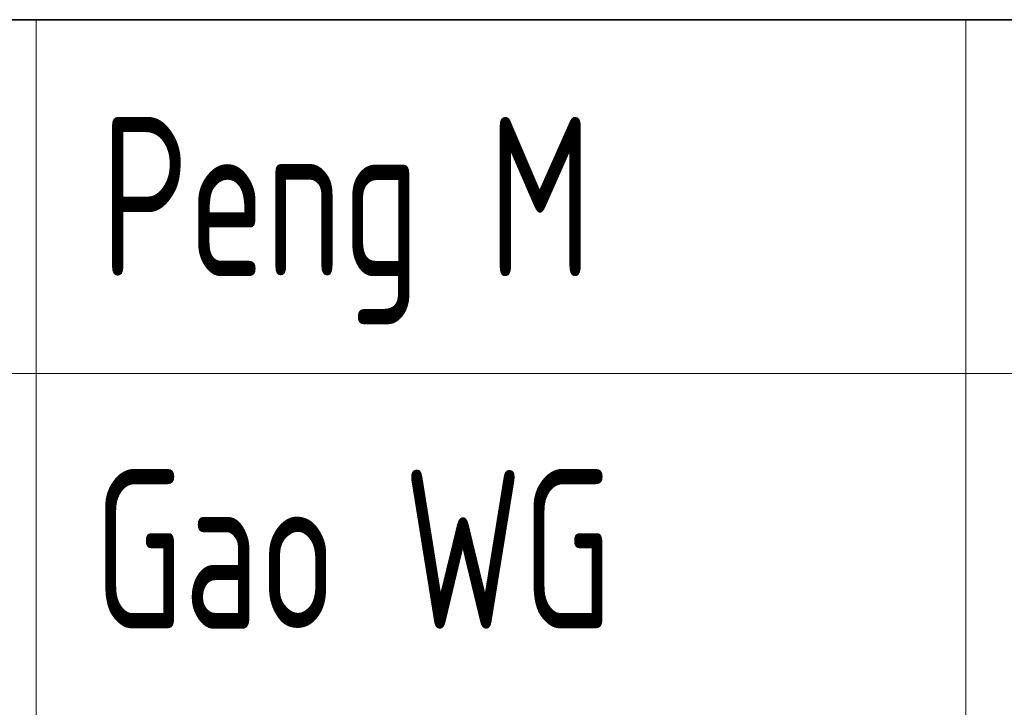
# Model space of a CAD drawing. Header units: millimetres. Extents: x 6 to 292, y 5 to 204.
# Tile 8 of 21: x 173 to 184, y 18 to 26. Entities that reach past the tile are written whole.
import ezdxf
from ezdxf.entities.mleader import LeaderData, LeaderLine
from ezdxf.math import Vec2, Vec3

# ---------------------------------------------------------------- set-up
doc = ezdxf.new("R2010")
doc.units = ezdxf.units.MM
for name, color, linetype in [('Default', 7, 'Continuous'), ('细实线', 7, 'Continuous'), ('轮廓线', 7, 'Continuous')]:
    doc.layers.add(name, color=color, linetype=linetype)

# ---------------------------------------------------------------- blocks, each defined once
blk = doc.blocks.new('_DOT')
at = {"color": 0}
blk.add_line((0, 0), (-1, 0), dxfattribs=at)
at = {"color": 0, "const_width": 0.333}
blk.add_lwpolyline([(-0.1665, 0, 1), (0.1665, 0, 1)], format="xyb", close=True, dxfattribs=at)

msp = doc.modelspace()

# ---------------------------------------------------------------- linework, layer by layer
at = {"layer": '细实线', "color": 7, "linetype": 'Continuous', "lineweight": 13}
for p, q in [((195, 26), (167, 26)), ((172.9968, 14), (172.9968, 26)), ((183.5, 10), (183.5, 26)), ((195, 22), (167, 22))]:
    msp.add_line(p, q, dxfattribs=at)
at = {"layer": '轮廓线', "color": 7, "linetype": 'Continuous', "lineweight": 35}
msp.add_line((167, 26), (287, 26), dxfattribs=at)

# ---------------------------------------------------------------- leaders
at = {"layer": 'Default', "color": 7, "linetype": 'Continuous', "lineweight": 13}
ml = msp.add_multileader_mtext('Standard', dxfattribs=at)
ml.set_content('{\\pxsm0.9;\\fSolid Edge ANSI|b0||i0||c0|p34;\\W0.7;Peng M\\P}', color=256)
ml.set_leader_properties()
ml.set_arrow_properties(name='DOT')
ml.build(insert=Vec2(0, 0))
ml.multileader.update_dxf_attribs({"leader_type": 0, "dogleg_length": 0, "arrow_head_size": 1.8})
ctx = ml.context
ctx.base_point, ctx.char_height, ctx.arrow_head_size, ctx.landing_gap_size = Vec3(171.7253, 23.7291), 1.8, 1.8, 0.63
ctx.mtext.insert = Vec3(173.7253, 24.9012)
ml = msp.add_multileader_mtext('Standard', dxfattribs=at)
ml.set_content('{\\pxsm0.9;\\fSolid Edge ANSI|b0||i0||c0|p34;\\W0.7;Gao WG\\P}', color=256)
ml.set_leader_properties()
ml.set_arrow_properties(name='DOT')
ml.build(insert=Vec2(0, 0))
ml.multileader.update_dxf_attribs({"leader_type": 0, "dogleg_length": 0, "arrow_head_size": 1.8})
ctx = ml.context
ctx.base_point, ctx.char_height, ctx.arrow_head_size, ctx.landing_gap_size = Vec3(171.6486, 20.0078), 1.8, 1.8, 0.63
ctx.mtext.insert = Vec3(173.6486, 20.9159)

doc.saveas('drawing.dxf')
